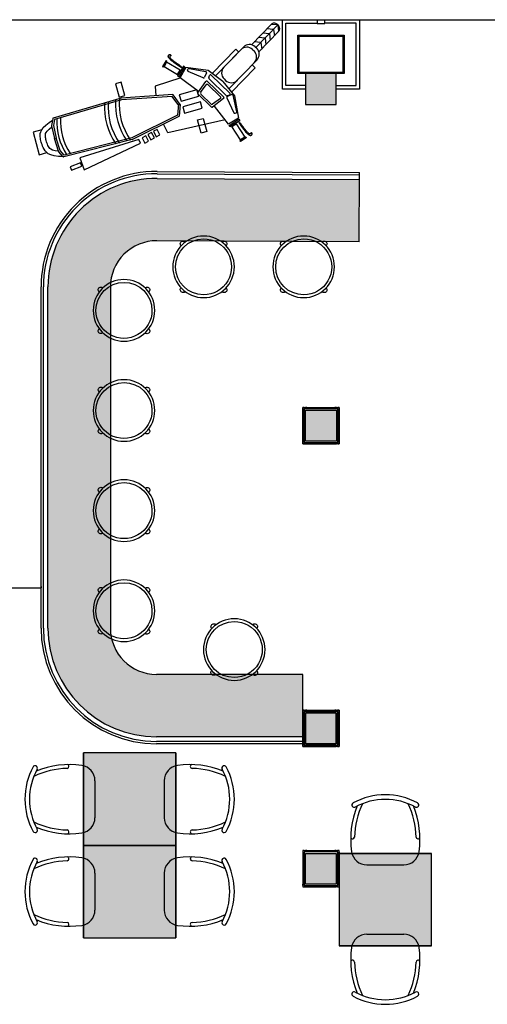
# Model space of a CAD drawing. Header units: millimetres. Extents: x -150 to 42176, y -50 to 21011.
# Tile 4 of 23: x 4034 to 7070, y 7438 to 13830. Entities that reach past the tile are written whole.
import ezdxf

# ---------------------------------------------------------------- set-up
doc = ezdxf.new("R2010")
doc.units = ezdxf.units.MM
doc.header["$LTSCALE"] = 2
doc.header["$MEASUREMENT"] = 0
doc.layers.add('GREY SCALE', color=9, linetype='Continuous', lineweight=0, true_color=0x808080)

# ---------------------------------------------------------------- blocks, each defined once
blk = doc.blocks.new('PLAN LAYOUT')
at = {"layer": 'GREY SCALE', "lineweight": -3}
h = blk.add_hatch(color=256, dxfattribs=at)
h.dxf.hatch_style = 1
h.paths.add_polyline_path([(6090, 13280), (6090, 13480), (5890, 13480), (5890, 13280)])
h = blk.add_hatch(color=256, dxfattribs=at)
h.dxf.hatch_style = 1
h.paths.add_polyline_path([(4218, 12094.9), (4218, 9880, 0.414214), (4923, 9175), (5872, 9175), (5872, 9580), (4923, 9580, -0.414214), (4623, 9880), (4623, 12094.9, -0.415748), (4924.6, 12394.9), (6239.1, 12388), (6241.2, 12793), (4926.7, 12799.9, 0.415748)])
h = blk.add_hatch(color=256, dxfattribs=at)
h.dxf.hatch_style = 1
h.paths.add_polyline_path([(6090.1, 11294.2), (5890.1, 11294.2), (5890.1, 11094.2), (6090.1, 11094.2)])
h = blk.add_hatch(color=256, dxfattribs=at)
h.dxf.hatch_style = 1
h.paths.add_polyline_path([(6090, 9330), (5890, 9330), (5890, 9130), (6090, 9130)])
h = blk.add_hatch(color=256, dxfattribs=at)
h.dxf.hatch_style = 1
h.paths.add_polyline_path([(4448, 9070), (4448, 8470), (5048, 8470), (5048, 9070)])
h = blk.add_hatch(color=256, dxfattribs=at)
h.dxf.hatch_style = 1
h.paths.add_polyline_path([(4448, 8470), (4448, 7870), (5048, 7870), (5048, 8470)])
h = blk.add_hatch(color=256, dxfattribs=at)
h.dxf.hatch_style = 1
h.paths.add_polyline_path([(6090, 8418.4), (5890, 8418.4), (5890, 8218.4), (6090, 8218.4)])
h = blk.add_hatch(color=256, dxfattribs=at)
h.dxf.hatch_style = 1
h.paths.add_polyline_path([(6108, 7818.4), (6708, 7818.4), (6708, 8418.4), (6108, 8418.4)])
for p, q in [((350, 13830), (17200, 13830)), ((5740, 13380), (5740, 13830)), ((5740, 13830), (5965, 13830)), ((5762, 13402), (5762, 13808)), ((5762, 13808), (5963, 13808)), ((5965, 13830), (5965, 13805)), ((6015, 13805), (6015, 13830)), ((6015, 13830), (6240, 13830)), ((6218, 13808), (6017, 13808)), ((6218, 13402), (6218, 13808)), ((6240, 13830), (6240, 13380)), ((5538.8, 13667.4), (5666.9, 13799.7)), ((5568.1, 13649.2), (5709.9, 13795.6)), ((5715.4, 13752.8), (5587.3, 13620.5)), ((5655.1, 13739), (5612.1, 13743.1)), ((5682.5, 13767.3), (5639.5, 13771.4)), ((5709.9, 13795.6), (5666.9, 13799.7)), ((5682.5, 13767.3), (5688, 13724.5)), ((5705, 13800.3), (5714.7, 13790.9)), ((5709.9, 13795.6), (5715.4, 13752.8)), ((5965, 13805), (6015, 13805)), ((5600.3, 13682.5), (5557.3, 13686.5)), ((5627.7, 13710.8), (5584.7, 13714.8)), ((5600.3, 13682.5), (5605.8, 13639.6)), ((5627.7, 13710.8), (5633.2, 13667.9)), ((5655.1, 13739), (5660.6, 13696.2)), ((5840, 13730), (6140, 13730)), ((5840, 13480), (5840, 13730)), ((5848, 13722), (6132, 13722)), ((5848, 13488), (5848, 13722)), ((6132, 13722), (6132, 13488)), ((6140, 13730), (6140, 13480)), ((5283.4, 13481.1), (5436.5, 13639.4)), ((5305.1, 13464.8), (5486.9, 13652.6)), ((5360.1, 13521.7), (5470, 13635.1)), ((5455.9, 13620.6), (5436.5, 13639.4)), ((5546.4, 13636.4), (5556.1, 13627)), ((5563.3, 13653.8), (5573, 13644.5)), ((4984.4, 13564.5), (4961.3, 13525.5)), ((4966.8, 13522.2), (4990, 13561.2)), ((4988.2, 13554), (4971.6, 13526.2)), ((4990, 13561.2), (4984.4, 13564.5)), ((5076.4, 13501.6), (4988.2, 13554)), ((4998.9, 13592.2), (4999, 13593.8)), ((4999, 13590.5), (4998.9, 13592.2)), ((4999, 13593.8), (4999.4, 13595.4)), ((4999.3, 13588.8), (4999, 13590.5)), ((5000, 13587), (4999.3, 13588.8)), ((4999.4, 13595.4), (4999.9, 13596.9)), ((4999.9, 13596.9), (5000.6, 13598.4)), ((5001, 13585.1), (5000, 13587)), ((5000.6, 13598.4), (5001.4, 13599.7)), ((5002.3, 13583), (5001, 13585.1)), ((5001.4, 13599.7), (5002.3, 13600.9)), ((5002.3, 13600.9), (5003.4, 13601.9)), ((5004, 13580.7), (5002.3, 13583)), ((5003.4, 13601.9), (5004.4, 13602.7)), ((5006.1, 13578.1), (5004, 13580.7)), ((5004.4, 13602.7), (5005.5, 13603.3)), ((5005.5, 13603.3), (5006.6, 13603.7)), ((5008.6, 13575.2), (5006.1, 13578.1)), ((5006.6, 13603.7), (5007.7, 13603.9)), ((5007.7, 13603.9), (5008.8, 13603.9)), ((5008.3, 13590.2), (5008.2, 13589.5)), ((5008.2, 13589.5), (5008.2, 13588.7)), ((5008.2, 13588.7), (5008.4, 13587.8)), ((5008.5, 13590.8), (5008.3, 13590.2)), ((5008.4, 13587.8), (5008.8, 13586.8)), ((5008.9, 13591.3), (5008.5, 13590.8)), ((5011.6, 13572), (5008.6, 13575.2)), ((5008.8, 13603.9), (5009.8, 13603.8)), ((5008.8, 13586.8), (5009.4, 13585.5)), ((5009.3, 13591.8), (5008.9, 13591.3)), ((5009.9, 13592.2), (5009.3, 13591.8)), ((5009.4, 13585.5), (5010.1, 13584.2)), ((5009.8, 13603.8), (5010.8, 13603.5)), ((5010.5, 13592.6), (5009.9, 13592.2)), ((5010.1, 13584.2), (5011.2, 13582.6)), ((5011.2, 13593), (5010.5, 13592.6)), ((5010.8, 13603.5), (5011.7, 13603)), ((5011.9, 13593.4), (5011.2, 13593)), ((5011.2, 13582.6), (5012.5, 13580.9)), ((5015.6, 13568.1), (5011.6, 13572)), ((5011.7, 13603), (5012.5, 13602.5)), ((5012.5, 13593.8), (5011.9, 13593.4)), ((5012.5, 13602.5), (5013.2, 13601.8)), ((5013.2, 13594.3), (5012.5, 13593.8)), ((5012.5, 13580.9), (5014.1, 13579)), ((5013.2, 13601.8), (5013.8, 13601)), ((5013.8, 13594.8), (5013.2, 13594.3)), ((5013.8, 13601), (5014.3, 13600.2)), ((5014.2, 13595.3), (5013.8, 13594.8)), ((5014.1, 13579), (5016, 13576.9)), ((5014.6, 13596), (5014.2, 13595.3)), ((5014.3, 13600.2), (5014.6, 13599.3)), ((5014.6, 13599.3), (5014.8, 13598.4)), ((5014.8, 13596.7), (5014.6, 13596)), ((5014.8, 13598.4), (5014.9, 13597.6)), ((5014.9, 13597.6), (5014.8, 13596.7)), ((5020.9, 13563.4), (5015.6, 13568.1)), ((5016, 13576.9), (5018.3, 13574.6)), ((5018.3, 13574.6), (5021, 13572.1)), ((5028.1, 13557.6), (5020.9, 13563.4)), ((5021, 13572.1), (5024, 13569.4)), ((5024, 13569.4), (5027.5, 13566.5)), ((5027.5, 13566.5), (5031.4, 13563.5)), ((5037.5, 13550.4), (5028.1, 13557.6)), ((5031.4, 13563.5), (5035.6, 13560.3)), ((5035.6, 13560.3), (5040.1, 13556.9)), ((5049.7, 13541.6), (5037.5, 13550.4)), ((5040.1, 13556.9), (5045, 13553.4)), ((5045, 13553.4), (5050.1, 13549.8)), ((5574.2, 13568.1), (5392.4, 13380.3)), ((4961.3, 13525.5), (4966.8, 13522.2)), ((4971.6, 13526.2), (5059.8, 13473.8)), ((5065.2, 13530.9), (5049.7, 13541.6)), ((5050.1, 13549.8), (5055.6, 13546.2)), ((5055.6, 13546.2), (5061.3, 13542.4)), ((5097, 13529.2), (5059.5, 13463.5)), ((5059.8, 13473.8), (5076.4, 13501.6)), ((5061.3, 13542.4), (5066.9, 13538.6)), ((5084.3, 13518.1), (5065.2, 13530.9)), ((5066.9, 13538.6), (5072.2, 13534.8)), ((5068.8, 13458.2), (5106.3, 13523.8)), ((5072.2, 13534.8), (5077, 13531.1)), ((5112.9, 13520.5), (5075.8, 13455)), ((5077, 13531.1), (5080.8, 13527.5)), ((5080.8, 13527.5), (5083.5, 13524.1)), ((5083.5, 13524.1), (5084.8, 13521)), ((5084.8, 13521), (5084.3, 13518.1)), ((5106.3, 13523.8), (5097, 13529.2)), ((5258.3, 13499.9), (5112.9, 13520.5)), ((5124.5, 13501.6), (5126.6, 13509.1)), ((5226.3, 13452.5), (5128.4, 13493.5)), ((5134.3, 13513.9), (5242.5, 13493.7)), ((5354, 13428), (5258.3, 13499.9)), ((5360.1, 13521.7), (5360.1, 13521.7)), ((5562.6, 13517.3), (5409.5, 13359.1)), ((5562.6, 13517.3), (5543.2, 13536.1)), ((6132, 13488), (5848, 13488)), ((4693.4, 13423.6), (4655.6, 13413.3)), ((4716.8, 13337.6), (4693.4, 13423.6)), ((5080.2, 13451.7), (4914.3, 13398.4)), ((5059.5, 13463.5), (5068.8, 13458.2)), ((5075.8, 13455), (5196.2, 13367.1)), ((5191.6, 13354.6), (5243.4, 13428.4)), ((5247.5, 13484.4), (5235.1, 13456)), ((5253.6, 13429.4), (5358.7, 13327.7)), ((5262.4, 13452.4), (5266.9, 13466.8)), ((5374.8, 13338.4), (5264.1, 13445.5)), ((5278, 13469.6), (5399.4, 13352.2)), ((5354, 13428), (5429.1, 13334.7)), ((5361.4, 13445.3), (5371.1, 13435.9)), ((6140, 13480), (5840, 13480)), ((6090, 13480), (5890, 13480)), ((5890, 13480), (5890, 13280)), ((6090, 13480), (5890, 13480)), ((5890, 13480), (5890, 13280)), ((6090, 13280), (6090, 13480)), ((6090, 13280), (6090, 13480)), ((4655.6, 13413.3), (4679, 13327.3)), ((4914.3, 13398.4), (4918.8, 13335.9)), ((5185.3, 13374.3), (5070.7, 13343.1)), ((5196.7, 13332.6), (5185.3, 13374.3)), ((5209.2, 13356.3), (5245.4, 13407.7)), ((5255.6, 13408.7), (5337.9, 13329)), ((5890, 13380), (5740, 13380)), ((5890, 13402), (5762, 13402)), ((6090, 13402), (6218, 13402)), ((6240, 13380), (6090, 13380)), ((4692.4, 13319.6), (4252.6, 13191.1)), ((4695, 13308.7), (4259.7, 13181.5)), ((4679, 13327.3), (4716.8, 13337.6)), ((5027.7, 13343.7), (4693.5, 13319.8)), ((5024.4, 13332.2), (4695, 13308.7)), ((5066.8, 13273.5), (5024.4, 13332.2)), ((5075.9, 13280.1), (5030.5, 13343)), ((5070.7, 13343.1), (5082, 13301.4)), ((5082, 13301.4), (5196.7, 13332.6)), ((5207.9, 13296.5), (5093.3, 13265.3)), ((5277.2, 13263.7), (5192.4, 13345.9)), ((5219.3, 13254.8), (5207.9, 13296.5)), ((5278.3, 13281.5), (5210.1, 13347.5)), ((5358, 13317.4), (5286, 13263.2)), ((5337.3, 13318.7), (5287.1, 13280.9)), ((5380.1, 13322.6), (5424.4, 13226.1)), ((5396.4, 13340.8), (5381.2, 13336.8)), ((5411.4, 13344.8), (5383.4, 13331.5)), ((5444.5, 13232.7), (5420.9, 13340.1)), ((5429.1, 13334.7), (5454.3, 13190)), ((5064.7, 13281.2), (5058, 13209.2)), ((5075.9, 13280.1), (5068.7, 13202.9)), ((5093.3, 13265.3), (5104.6, 13223.6)), ((5104.6, 13223.6), (5219.3, 13254.8)), ((5390.1, 13150.8), (5298.3, 13268.2)), ((5890, 13280), (6090, 13280)), ((5890, 13280), (6090, 13280)), ((4225.6, 13162.9), (4247.6, 13177.6)), ((4249.3, 13187.4), (4241.6, 13142.9)), ((4259.7, 13181.5), (4252.9, 13142.3)), ((5058, 13209.2), (4762.1, 13062.4)), ((5066.6, 13200.9), (4766.4, 13052)), ((5367.5, 13179.6), (4996.6, 13096.2)), ((5188.1, 13179.2), (5225.9, 13189.5)), ((5211.5, 13093.2), (5188.1, 13179.2)), ((5225.9, 13189.5), (5249.3, 13103.5)), ((5454.3, 13190), (5390.1, 13150.8)), ((5393.5, 13143.9), (5457.9, 13183.5)), ((5463.5, 13174.3), (5399.1, 13134.7)), ((5432.6, 13222.4), (5440, 13224.8)), ((5457.9, 13183.5), (5463.5, 13174.3)), ((4176.9, 13115), (4120.7, 13099.7)), ((4170.7, 13102.5), (4177.1, 13115.3)), ((4177.1, 13115.3), (4187.7, 13129.5)), ((4187.7, 13129.5), (4203.5, 13145.3)), ((4203.5, 13145.3), (4225.6, 13162.9)), ((4206, 13097.6), (4213.2, 13107.3)), ((4213.2, 13107.3), (4226, 13120.1)), ((4226, 13120.1), (4243.3, 13133.8)), ((4241.6, 13141), (4260.9, 13058.1)), ((4252.9, 13142.3), (4271.9, 13060.7)), ((4926.6, 13117.8), (4902.7, 13105.3)), ((4902.7, 13105.3), (4920.9, 13070.6)), ((4944.8, 13083.1), (4926.6, 13117.8)), ((4996.6, 13096.2), (4968.8, 13152.3)), ((5249.3, 13103.5), (5211.5, 13093.2)), ((5399.1, 13134.7), (5393.5, 13143.9)), ((5412.5, 13136.1), (5439.8, 13153.5)), ((5467.8, 13049.6), (5412.5, 13136.1)), ((5439.8, 13153.5), (5495.1, 13067.1)), ((5458.9, 13162.6), (5456, 13162)), ((5456, 13162), (5469.5, 13143.3)), ((5462.1, 13161.4), (5458.9, 13162.6)), ((5465.6, 13158.9), (5462.1, 13161.4)), ((5469.3, 13155.1), (5465.6, 13158.9)), ((5473.1, 13150.5), (5469.3, 13155.1)), ((5469.5, 13143.3), (5480.7, 13128.2)), ((5477.1, 13145.3), (5473.1, 13150.5)), ((5481.1, 13139.8), (5477.1, 13145.3)), ((5480.7, 13128.2), (5489.9, 13116.3)), ((5485, 13134.2), (5481.1, 13139.8)), ((5488.9, 13128.9), (5485, 13134.2)), ((5492.6, 13123.9), (5488.9, 13128.9)), ((5489.9, 13116.3), (5497.3, 13107.1)), ((5496.3, 13119.1), (5492.6, 13123.9)), ((5499.8, 13114.7), (5496.3, 13119.1)), ((5497.3, 13107.1), (5503.4, 13100.1)), ((5503.1, 13110.6), (5499.8, 13114.7)), ((5506.3, 13106.8), (5503.1, 13110.6)), ((5509.3, 13103.5), (5506.3, 13106.8)), ((5512.1, 13100.5), (5509.3, 13103.5)), ((4120.7, 13099.7), (4160.4, 12953.8)), ((4166.9, 13080.3), (4167.7, 13090.9)), ((4167.4, 13070.5), (4166.9, 13080.3)), ((4168.3, 13061.4), (4167.4, 13070.5)), ((4167.7, 13090.9), (4170.7, 13102.5)), ((4169.7, 13052.7), (4168.3, 13061.4)), ((4171.4, 13044.2), (4169.7, 13052.7)), ((4173.5, 13035.9), (4171.4, 13044.2)), ((4200.7, 13079.9), (4201.1, 13085.3)), ((4201, 13073.2), (4200.7, 13079.9)), ((4201.8, 13065.7), (4201, 13073.2)), ((4201.1, 13085.3), (4202.5, 13090.6)), ((4202.9, 13058.6), (4201.8, 13065.7)), ((4202.5, 13090.6), (4206, 13097.6)), ((4204.3, 13051.8), (4202.9, 13058.6)), ((4206, 13045.1), (4204.3, 13051.8)), ((4208.2, 13038.2), (4206, 13045.1)), ((4286.3, 12976.9), (4260.9, 13058.1)), ((4296.7, 12981.5), (4271.7, 13061.5)), ((4765.5, 13051.6), (4321.2, 12939.3)), ((4762.1, 13062.4), (4322.4, 12951.2)), ((4807, 13052.3), (4425.3, 12933.8)), ((4819, 13028), (4807, 13052.3)), ((4852.5, 13076.6), (4828.6, 13064.1)), ((4828.6, 13064.1), (4846.8, 13029.4)), ((4846.8, 13029.4), (4870.7, 13041.9)), ((4870.7, 13041.9), (4852.5, 13076.6)), ((4890.4, 13096.7), (4866.5, 13084.2)), ((4866.5, 13084.2), (4884.7, 13049.5)), ((4884.7, 13049.5), (4908.6, 13062.1)), ((4908.6, 13062.1), (4890.4, 13096.7)), ((4920.9, 13070.6), (4944.8, 13083.1)), ((5463.9, 13044.7), (5502.1, 13069.2)), ((5467.4, 13039.3), (5463.9, 13044.7)), ((5505.6, 13063.7), (5467.4, 13039.3)), ((5495.1, 13067.1), (5467.8, 13049.6)), ((5502.1, 13069.2), (5505.6, 13063.7)), ((5503.4, 13100.1), (5508.3, 13094.9)), ((5508.3, 13094.9), (5512.2, 13091.1)), ((5514.6, 13097.9), (5512.1, 13100.5)), ((5512.2, 13091.1), (5515.6, 13088.2)), ((5517, 13095.7), (5514.6, 13097.9)), ((5515.6, 13088.2), (5518.5, 13085.8)), ((5519.2, 13093.8), (5517, 13095.7)), ((5518.5, 13085.8), (5521.2, 13083.8)), ((5521.1, 13092.3), (5519.2, 13093.8)), ((5522.9, 13091), (5521.1, 13092.3)), ((5521.2, 13083.8), (5523.6, 13082.2)), ((5524.5, 13090), (5522.9, 13091)), ((5523.6, 13082.2), (5525.7, 13080.9)), ((5525.9, 13089.3), (5524.5, 13090)), ((5525.7, 13080.9), (5527.7, 13080)), ((5527.1, 13088.8), (5525.9, 13089.3)), ((5528.2, 13088.4), (5527.1, 13088.8)), ((5527.7, 13080), (5529.5, 13079.4)), ((5529.1, 13088.3), (5528.2, 13088.4)), ((5529.9, 13088.3), (5529.1, 13088.3)), ((5529.5, 13079.4), (5531.2, 13079.1)), ((5530.6, 13088.4), (5529.9, 13088.3)), ((5531.2, 13088.6), (5530.6, 13088.4)), ((5531.7, 13089), (5531.2, 13088.6)), ((5531.2, 13079.1), (5532.8, 13079.1)), ((5532.1, 13089.5), (5531.7, 13089)), ((5532.5, 13090.1), (5532.1, 13089.5)), ((5532.9, 13090.7), (5532.5, 13090.1)), ((5532.8, 13079.1), (5534.5, 13079.2)), ((5533.3, 13091.4), (5532.9, 13090.7)), ((5533.7, 13092.1), (5533.3, 13091.4)), ((5534, 13092.8), (5533.7, 13092.1)), ((5534.5, 13093.4), (5534, 13092.8)), ((5535, 13094), (5534.5, 13093.4)), ((5534.5, 13079.2), (5536.1, 13079.6)), ((5535.5, 13094.5), (5535, 13094)), ((5536.2, 13094.9), (5535.5, 13094.5)), ((5536.1, 13079.6), (5537.6, 13080.2)), ((5536.9, 13095.1), (5536.2, 13094.9)), ((5537.7, 13095.2), (5536.9, 13095.1)), ((5537.6, 13080.2), (5539, 13081)), ((5538.6, 13095.2), (5537.7, 13095.2)), ((5539.5, 13095), (5538.6, 13095.2)), ((5539, 13081), (5540.3, 13081.8)), ((5540.3, 13094.7), (5539.5, 13095)), ((5541.2, 13094.2), (5540.3, 13094.7)), ((5540.3, 13081.8), (5541.5, 13082.8)), ((5542, 13093.7), (5541.2, 13094.2)), ((5541.5, 13082.8), (5542.4, 13083.8)), ((5542.7, 13093), (5542, 13093.7)), ((5542.4, 13083.8), (5543.2, 13084.9)), ((5543.3, 13092.2), (5542.7, 13093)), ((5543.2, 13084.9), (5543.8, 13086)), ((5543.8, 13091.3), (5543.3, 13092.2)), ((5544.1, 13090.4), (5543.8, 13091.3)), ((5543.8, 13086), (5544.2, 13087.2)), ((5544.3, 13089.3), (5544.1, 13090.4)), ((5544.2, 13087.2), (5544.3, 13088.3)), ((5544.3, 13088.3), (5544.3, 13089.3)), ((4176.1, 13027.5), (4173.5, 13035.9)), ((4179.3, 13018.8), (4176.1, 13027.5)), ((4182.9, 13009.8), (4179.3, 13018.8)), ((4187.1, 13000.1), (4182.9, 13009.8)), ((4192.1, 12989.8), (4187.1, 13000.1)), ((4198.6, 12979.3), (4192.1, 12989.8)), ((4207.5, 12969.2), (4198.6, 12979.3)), ((4210.8, 13030.9), (4208.2, 13038.2)), ((4214, 13022.8), (4210.8, 13030.9)), ((4217.8, 13014.2), (4214, 13022.8)), ((4221.7, 13006.1), (4217.8, 13014.2)), ((4225.8, 12999.5), (4221.7, 13006.1)), ((4230.6, 12994), (4225.8, 12999.5)), ((4237.4, 12988.9), (4230.6, 12994)), ((4248, 12983.8), (4237.4, 12988.9)), ((4264.3, 12979.4), (4248, 12983.8)), ((4286.4, 12976.8), (4264.3, 12979.4)), ((4316.5, 12940.8), (4287.2, 12975.3)), ((4322.4, 12951.2), (4296.7, 12981.5)), ((4453.7, 12856.4), (4819, 13028)), ((4160.4, 12953.8), (4210, 12967.3)), ((4219.8, 12959.9), (4207.5, 12969.2)), ((4236.2, 12952.1), (4219.8, 12959.9)), ((4257.9, 12946.2), (4236.2, 12952.1)), ((4285.5, 12942.9), (4257.9, 12946.2)), ((4314.8, 12942.8), (4285.5, 12942.9)), ((4425.3, 12933.8), (4453.7, 12856.4)), ((4428.8, 12901.7), (4361, 12874.5)), ((4361, 12874.5), (4369.7, 12852.6)), ((4369.7, 12852.6), (4437.6, 12879.8)), ((4437.6, 12879.8), (4428.8, 12901.7)), ((4926.7, 12799.9), (6241.3, 12793)), ((4926.9, 12829.9), (6241.4, 12823)), ((4927, 12844.9), (6241.5, 12838)), ((6239.1, 12388), (6241.5, 12838)), ((6239.1, 12388), (4924.6, 12394.9)), ((4173, 9880), (4173, 12094.9)), ((4188, 9880), (4188, 12094.9)), ((4218, 9880), (4218, 12094.9)), ((4623, 12094.9), (4623, 9880)), ((5872, 11312.2), (6108, 11312.2)), ((5872, 11076.2), (5872, 11312.2)), ((5881.1, 11312.2), (5872.1, 11312.2)), ((5872.1, 11312.2), (5872.1, 11303.2)), ((5872.1, 11303.2), (5881.1, 11294.2)), ((5872.1, 11303.2), (5872.1, 11294.2)), ((5881.1, 11294.2), (5872.1, 11294.2)), ((5872.1, 11294.2), (5872.1, 11285.2)), ((5872.1, 11285.2), (5881.1, 11285.2)), ((5872.1, 11285.2), (5872.1, 11103.2)), ((5875.1, 11285.2), (5875.1, 11103.2)), ((5878.1, 11285.2), (5878.1, 11103.2)), ((5890.1, 11303.2), (5881.1, 11312.2)), ((5881.1, 11312.2), (5890.1, 11312.2)), ((6099.1, 11303.2), (5881.1, 11303.2)), ((5881.1, 11303.2), (5881.1, 11085.2)), ((5899.1, 11312.2), (5890.1, 11312.2)), ((5890.1, 11312.2), (5890.1, 11303.2)), ((5890.1, 11294.2), (6090.1, 11294.2)), ((5890.1, 11094.2), (5890.1, 11294.2)), ((5899.1, 11303.2), (5899.1, 11312.2)), ((5899.1, 11312.2), (6081.1, 11312.2)), ((5899.1, 11309.2), (6081.1, 11309.2)), ((5899.1, 11306.2), (6081.1, 11306.2)), ((6090.1, 11312.2), (6081.1, 11312.2)), ((6081.1, 11312.2), (6081.1, 11303.2)), ((6090.1, 11303.2), (6090.1, 11312.2)), ((6099.1, 11312.2), (6090.1, 11303.2)), ((6090.1, 11312.2), (6099.1, 11312.2)), ((6090.1, 11294.2), (6090.1, 11094.2)), ((6108.1, 11312.2), (6099.1, 11312.2)), ((6099.1, 11085.2), (6099.1, 11303.2)), ((6099.1, 11294.2), (6108.1, 11303.2)), ((6108.1, 11294.2), (6099.1, 11294.2)), ((6099.1, 11285.2), (6108.1, 11285.2)), ((6102.1, 11285.2), (6102.1, 11103.2)), ((6105.1, 11285.2), (6105.1, 11103.2)), ((6108, 11312.2), (6108, 11076.2)), ((6108.1, 11303.2), (6108.1, 11312.2)), ((6108.1, 11303.2), (6108.1, 11294.2)), ((6108.1, 11285.2), (6108.1, 11294.2)), ((6108.1, 11285.2), (6108.1, 11103.2)), ((6108, 11076.2), (5872, 11076.2)), ((5881.1, 11103.2), (5872.1, 11103.2)), ((5872.1, 11103.2), (5872.1, 11094.2)), ((5872.1, 11094.2), (5881.1, 11094.2)), ((5881.1, 11094.2), (5872.1, 11085.2)), ((5872.1, 11085.2), (5872.1, 11094.2)), ((5872.1, 11085.2), (5872.1, 11076.2)), ((5872.1, 11076.2), (5881.1, 11076.2)), ((5881.1, 11085.2), (6099.1, 11085.2)), ((5881.1, 11076.2), (5890.1, 11085.2)), ((5881.1, 11076.2), (5890.1, 11076.2)), ((6090.1, 11094.2), (5890.1, 11094.2)), ((5890.1, 11085.2), (5890.1, 11076.2)), ((5890.1, 11076.2), (5899.1, 11076.2)), ((5899.1, 11076.2), (5899.1, 11085.2)), ((5899.1, 11082.2), (6081.1, 11082.2)), ((5899.1, 11079.2), (6081.1, 11079.2)), ((5899.1, 11076.2), (6081.1, 11076.2)), ((6081.1, 11085.2), (6081.1, 11076.2)), ((6081.1, 11076.2), (6090.1, 11076.2)), ((6090.1, 11076.2), (6090.1, 11085.2)), ((6090.1, 11085.2), (6099.1, 11076.2)), ((6099.1, 11076.2), (6090.1, 11076.2)), ((6108.1, 11103.2), (6099.1, 11103.2)), ((6108.1, 11085.2), (6099.1, 11094.2)), ((6099.1, 11094.2), (6108.1, 11094.2)), ((6099.1, 11076.2), (6108.1, 11076.2)), ((6108.1, 11094.2), (6108.1, 11103.2)), ((6108.1, 11094.2), (6108.1, 11085.2)), ((6108.1, 11076.2), (6108.1, 11085.2)), ((2972.1, 10142.5), (4173.9, 10142.5)), ((4172.5, 10142), (4173.5, 10143)), ((4173, 10151.6), (4173, 10141.7)), ((5872, 9580), (4923, 9580)), ((5872, 9130), (5872, 9580)), ((5881, 9348), (5872, 9348)), ((5872, 9348), (5872, 9339)), ((5872, 9348), (6108, 9348)), ((5872, 9112), (5872, 9348)), ((5872, 9339), (5881, 9330)), ((5872, 9339), (5872, 9330)), ((5890, 9339), (5881, 9348)), ((5881, 9348), (5890, 9348)), ((6099, 9339), (5881, 9339)), ((5881, 9339), (5881, 9121)), ((5899, 9348), (5890, 9348)), ((5890, 9348), (5890, 9339)), ((5899, 9339), (5899, 9348)), ((5899, 9348), (6081, 9348)), ((5899, 9345), (6081, 9345)), ((5899, 9342), (6081, 9342)), ((6090, 9348), (6081, 9348)), ((6081, 9348), (6081, 9339)), ((6090, 9339), (6090, 9348)), ((6099, 9348), (6090, 9339)), ((6090, 9348), (6099, 9348)), ((6108, 9348), (6099, 9348)), ((6099, 9121), (6099, 9339)), ((6099, 9330), (6108, 9339)), ((6108, 9339), (6108, 9348)), ((6108, 9348), (6108, 9112)), ((6108, 9339), (6108, 9330)), ((5881, 9330), (5872, 9330)), ((5872, 9330), (5872, 9321)), ((5872, 9321), (5881, 9321)), ((5872, 9321), (5872, 9139)), ((5875, 9321), (5875, 9139)), ((5878, 9321), (5878, 9139)), ((5890, 9330), (6090, 9330)), ((5890, 9130), (5890, 9330)), ((6090, 9330), (5890, 9330)), ((5890, 9330), (5890, 9130)), ((6090, 9330), (6090, 9130)), ((6090, 9130), (6090, 9330)), ((6108, 9330), (6099, 9330)), ((6099, 9321), (6108, 9321)), ((6102, 9321), (6102, 9139)), ((6105, 9321), (6105, 9139)), ((6108, 9321), (6108, 9330)), ((6108, 9321), (6108, 9139)), ((5872, 9175), (4923, 9175)), ((5872, 9145), (4923, 9145)), ((5872, 9130), (4923, 9130)), ((5881, 9139), (5872, 9139)), ((5872, 9139), (5872, 9130)), ((5872, 9130), (5881, 9130)), ((5881, 9130), (5872, 9121)), ((5872, 9121), (5872, 9130)), ((5872, 9121), (5872, 9112)), ((5872, 9112), (5881, 9112)), ((6108, 9112), (5872, 9112)), ((5881, 9121), (6099, 9121)), ((5881, 9112), (5890, 9121)), ((5881, 9112), (5890, 9112)), ((6090, 9130), (5890, 9130)), ((5890, 9130), (6090, 9130)), ((5890, 9121), (5890, 9112)), ((5890, 9112), (5899, 9112)), ((5899, 9112), (5899, 9121)), ((5899, 9118), (6081, 9118)), ((5899, 9115), (6081, 9115)), ((5899, 9112), (6081, 9112)), ((6081, 9121), (6081, 9112)), ((6081, 9112), (6090, 9112)), ((6090, 9112), (6090, 9121)), ((6090, 9121), (6099, 9112)), ((6099, 9112), (6090, 9112)), ((6108, 9139), (6099, 9139)), ((6108, 9121), (6099, 9130)), ((6099, 9130), (6108, 9130)), ((6099, 9112), (6108, 9112)), ((6108, 9130), (6108, 9139)), ((6108, 9130), (6108, 9121)), ((6108, 9112), (6108, 9121)), ((4448, 8470), (4448, 9070)), ((5048, 9070), (4448, 9070)), ((4448, 9070), (4448, 8470)), ((5048, 9070), (4448, 9070)), ((5048, 9070), (5048, 8470)), ((5048, 8470), (5048, 9070)), ((4523, 8890.1), (4523, 8649.9)), ((4973, 8890.1), (4973, 8649.9)), ((4448, 8470), (5048, 8470)), ((4448, 8470), (5048, 8470)), ((4448, 7870), (4448, 8470)), ((5048, 8470), (4448, 8470)), ((4448, 8470), (4448, 7870)), ((5048, 8470), (4448, 8470)), ((5048, 8470), (5048, 7870)), ((5048, 7870), (5048, 8470)), ((5881, 8436.4), (5872, 8436.4)), ((5872, 8436.4), (5872, 8427.4)), ((5872, 8427.4), (5881, 8418.4)), ((5872, 8427.4), (5872, 8418.4)), ((5881, 8418.4), (5872, 8418.4)), ((5872, 8418.4), (5872, 8409.4)), ((5872, 8409.4), (5881, 8409.4)), ((5872, 8409.4), (5872, 8227.4)), ((5875, 8409.4), (5875, 8227.4)), ((5878, 8409.4), (5878, 8227.4)), ((5890, 8427.4), (5881, 8436.4)), ((5881, 8436.4), (5890, 8436.4)), ((6099, 8427.4), (5881, 8427.4)), ((5881, 8427.4), (5881, 8209.4)), ((5899, 8436.4), (5890, 8436.4)), ((5890, 8436.4), (5890, 8427.4)), ((5890, 8418.4), (6090, 8418.4)), ((5890, 8218.4), (5890, 8418.4)), ((5899, 8427.4), (5899, 8436.4)), ((5899, 8436.4), (6081, 8436.4)), ((5899, 8433.4), (6081, 8433.4)), ((5899, 8430.4), (6081, 8430.4)), ((6090, 8436.4), (6081, 8436.4)), ((6081, 8436.4), (6081, 8427.4)), ((6090, 8427.4), (6090, 8436.4)), ((6099, 8436.4), (6090, 8427.4)), ((6090, 8436.4), (6099, 8436.4)), ((6090, 8418.4), (6090, 8218.4)), ((6108, 8436.4), (6099, 8436.4)), ((6099, 8209.4), (6099, 8427.4)), ((6099, 8418.4), (6108, 8427.4)), ((6108, 8418.4), (6099, 8418.4)), ((6099, 8409.4), (6108, 8409.4)), ((6102, 8409.4), (6102, 8227.4)), ((6105, 8409.4), (6105, 8227.4)), ((6108, 8427.4), (6108, 8436.4)), ((6108, 8427.4), (6108, 8418.4)), ((6108, 8418.4), (6708, 8418.4)), ((6108, 8418.4), (6108, 7818.4)), ((6708, 8418.4), (6108, 8418.4)), ((6108, 8418.4), (6108, 7818.4)), ((6108, 8409.4), (6108, 8418.4)), ((6108, 8409.4), (6108, 8227.4)), ((6708, 7818.4), (6708, 8418.4)), ((6708, 7818.4), (6708, 8418.4)), ((6287.9, 8343.4), (6528.1, 8343.4)), ((4523, 8290.1), (4523, 8049.9)), ((4973, 8290.1), (4973, 8049.9)), ((5881, 8227.4), (5872, 8227.4)), ((5872, 8227.4), (5872, 8218.4)), ((5872, 8218.4), (5881, 8218.4)), ((5881, 8218.4), (5872, 8209.4)), ((5872, 8209.4), (5872, 8218.4)), ((5872, 8209.4), (5872, 8200.4)), ((5872, 8200.4), (5881, 8200.4)), ((5881, 8209.4), (6099, 8209.4)), ((5881, 8200.4), (5890, 8209.4)), ((5881, 8200.4), (5890, 8200.4)), ((6090, 8218.4), (5890, 8218.4)), ((5890, 8209.4), (5890, 8200.4)), ((5890, 8200.4), (5899, 8200.4)), ((5899, 8200.4), (5899, 8209.4)), ((5899, 8206.4), (6081, 8206.4)), ((5899, 8203.4), (6081, 8203.4)), ((5899, 8200.4), (6081, 8200.4)), ((6081, 8209.4), (6081, 8200.4)), ((6081, 8200.4), (6090, 8200.4)), ((6090, 8200.4), (6090, 8209.4)), ((6090, 8209.4), (6099, 8200.4)), ((6099, 8200.4), (6090, 8200.4)), ((6108, 8227.4), (6099, 8227.4)), ((6108, 8209.4), (6099, 8218.4)), ((6099, 8218.4), (6108, 8218.4)), ((6099, 8200.4), (6108, 8200.4)), ((6108, 8218.4), (6108, 8227.4)), ((6108, 8218.4), (6108, 8209.4)), ((6108, 8200.4), (6108, 8209.4)), ((4448, 7870), (5048, 7870)), ((4448, 7870), (5048, 7870)), ((6287.9, 7893.4), (6528.1, 7893.4)), ((6708, 7818.4), (6108, 7818.4)), ((6108, 7818.4), (6708, 7818.4))]:
    blk.add_line(p, q, dxfattribs=at)
at = {"layer": 'GREY SCALE', "lineweight": -3, "extrusion": (1.29875e-40, -8.16355e-49, -1)}
for centre in [(-5228, 12225.7), (-5427.2, 9741.3)]:
    blk.add_circle(centre, 200, dxfattribs=at)
at = {"layer": 'GREY SCALE', "lineweight": -3, "extrusion": (-1.29875e-40, 8.16355e-49, -1)}
blk.add_circle((-5878, 12225.7), 200, dxfattribs=at)
at = {"layer": 'GREY SCALE', "lineweight": -3, "extrusion": (-8.16355e-49, -1.29875e-40, -1)}
for centre in [(-4711.4, 11943.1), (-4711.4, 11293.1), (-4711.4, 10643.1), (-4711.4, 9993.1)]:
    blk.add_circle(centre, 200, dxfattribs=at)
at = {"layer": 'GREY SCALE', "lineweight": -3}
for centre, radius, start, end in [((5686.3, 13780.9), 27, 45.93396, 135.93396), ((5696, 13771.5), 27, 315.93396, 45.93396), ((5508.8, 13597.6), 54, 45.93396, 135.93396), ((5525.7, 13615), 54, 45.93396, 135.93396), ((5518.5, 13588.2), 54, 315.93396, 45.93396), ((5535.4, 13605.7), 54, 315.93396, 45.93396), ((5131, 13499.7), 6.75, 164.23471, 247.25187), ((5133.1, 13507.2), 6.75, 79.45197, 164.23471), ((5241.3, 13487.1), 6.75, 336.49, 79.45197), ((5399, 13484.1), 54, 135.93396, 225.93396), ((5228.9, 13458.7), 6.75, 247.25187, 336.49), ((5248.9, 13424.5), 6.75, 45.93396, 144.90658), ((5268.8, 13450.4), 6.75, 162.49901, 225.93396), ((5273.3, 13464.8), 6.75, 45.93396, 162.49901), ((5408.7, 13474.7), 54, 225.93396, 315.93396), ((5250.9, 13403.8), 6.75, 45.93396, 144.90658), ((5004.3, 13260.6), 396, 174.75435, 215.72087), ((5075.9, 13280.1), 419.6, 176.06575, 214.40947), ((5075.9, 13280.1), 396, 174.75435, 215.72087), ((4693.8, 13315.1), 4.72, 94.08517, 106.9675), ((5028, 13339), 4.73, 57.947, 94.08517), ((5197.1, 13350.7), 6.75, 144.90658, 225.93396), ((5214.8, 13352.4), 6.75, 144.90658, 225.93396), ((5333.2, 13324.1), 6.75, 306.96133, 45.93396), ((5354, 13322.8), 6.75, 306.96133, 45.93396), ((5379.4, 13343.3), 6.75, 225.93396, 284.9702), ((5386.3, 13325.4), 6.75, 115.37791, 204.61605), ((5394.7, 13347.3), 6.75, 284.9702, 45.93396), ((5414.3, 13338.7), 6.75, 12.41595, 115.37791), ((5004.3, 13260.6), 419.6, 176.06575, 214.40947), ((5281.9, 13268.6), 6.75, 225.93396, 306.96133), ((5283, 13286.3), 6.75, 225.93396, 306.96133), ((5437.9, 13231.2), 6.75, 287.6332, 12.41595), ((4254, 13186.6), 4.72, 106.9675, 170.15402), ((4693.9, 13176.1), 419.6, 178.67512, 211.8001), ((4693.9, 13176.1), 396, 177.58648, 212.88875), ((5064.5, 13205.1), 4.73, 296.39005, 332.52822), ((5430.5, 13228.9), 6.75, 204.61605, 287.6332), ((4246.2, 13142.1), 4.73, 170.15402, 193.11652), ((4764.3, 13056.2), 4.72, 283.50773, 296.39005), ((4290.8, 12978.3), 4.73, 197.35871, 220.32121), ((4320.1, 12943.9), 4.72, 220.32121, 283.50773), ((4923, 12094.9), 750, 89.69785, 180), ((4923, 12094.9), 735, 89.69785, 180), ((4923, 12094.9), 705, 89.69785, 180), ((4923, 12094.9), 300, 89.69785, 180), ((4923, 9880), 750, 180, 270), ((4923, 9880), 735, 180, 270), ((4923, 9880), 705, 180, 270), ((4923, 9880), 300, 180, 270), ((4508.1, 8770), 440.1, 151.57492, 208.42508), ((4508.1, 8770), 440.1, 151.57492, 208.42508), ((4508.1, 8770), 410.1, 151.57536, 208.42464), ((4134.2, 8972.3), 15, 331.57208, 151.57208), ((4356.2, 8432.8), 537.1, 91.51212, 115.41481), ((4356.2, 8432.8), 562.1, 81.68335, 112.54812), ((4341.4, 8982.4), 12.7, 272.69133, 78.23637), ((4423, 8890.1), 100, 0, 81.68335), ((5073, 8890.1), 100, 98.31665, 180), ((5139.8, 8432.8), 562.1, 67.45188, 98.31665), ((5154.6, 8982.4), 12.7, 101.76363, 267.30867), ((5139.8, 8432.8), 537.1, 64.58519, 88.48788), ((5361.8, 8972.3), 15, 28.42792, 208.42792), ((4987.9, 8770), 410.1, 331.57536, 28.42464), ((4987.9, 8770), 440.1, 331.57492, 28.42508), ((4987.9, 8770), 440.1, 331.57492, 28.42508), ((6408, 8358.3), 440.1, 61.57492, 118.42508), ((6408, 8358.3), 440.1, 61.57492, 118.42508), ((6408, 8358.3), 410.1, 61.57536, 118.42464), ((6745.2, 8510.3), 562.1, 157.45188, 188.31665), ((6205.7, 8732.2), 15, 118.42792, 298.42792), ((6745.2, 8510.3), 537.1, 154.58519, 178.48788), ((6070.9, 8510.3), 537.1, 1.51212, 25.41481), ((6070.9, 8510.3), 562.1, 351.68335, 22.54812), ((6610.3, 8732.2), 15, 241.57208, 61.57208), ((6610.3, 8732.2), 15, 241.57208, 61.57208), ((4423, 8649.9), 100, 278.31665, 0), ((5073, 8649.9), 100, 180, 261.68335), ((4134.2, 8567.7), 15, 208.42792, 28.42792), ((4134.2, 8567.7), 15, 208.42792, 28.42792), ((4356.2, 9107.2), 537.1, 244.58519, 268.48788), ((4356.2, 9107.2), 562.1, 247.45188, 278.31665), ((4341.4, 8557.6), 12.7, 281.76363, 87.30867), ((5139.8, 9107.2), 562.1, 261.68335, 292.54812), ((5154.6, 8557.6), 12.7, 92.69133, 258.23637), ((5139.8, 9107.2), 537.1, 271.51212, 295.41481), ((5361.8, 8567.7), 15, 151.57208, 331.57208), ((5361.8, 8567.7), 15, 151.57208, 331.57208), ((6195.6, 8525), 12.7, 191.76363, 357.30867), ((6620.4, 8525), 12.7, 182.69133, 348.23637), ((4508.1, 8170), 440.1, 151.57492, 208.42508), ((4508.1, 8170), 440.1, 151.57492, 208.42508), ((4134.2, 8372.3), 15, 331.57208, 151.57208), ((4356.2, 7832.8), 562.1, 81.68335, 112.54812), ((4341.4, 8382.4), 12.7, 272.69133, 78.23637), ((4423, 8290.1), 100, 0, 81.68335), ((5073, 8290.1), 100, 98.31665, 180), ((5139.8, 7832.8), 562.1, 67.45188, 98.31665), ((5154.6, 8382.4), 12.7, 101.76363, 267.30867), ((5361.8, 8372.3), 15, 28.42792, 208.42792), ((4987.9, 8170), 440.1, 331.57492, 28.42508), ((4987.9, 8170), 440.1, 331.57492, 28.42508), ((6287.9, 8443.4), 100, 188.31665, 270), ((6528.1, 8443.4), 100, 270, 351.68335), ((4508.1, 8170), 410.1, 151.57536, 208.42464), ((4356.2, 7832.8), 537.1, 91.51212, 115.41481), ((5139.8, 7832.8), 537.1, 64.58519, 88.48788), ((4987.9, 8170), 410.1, 331.57536, 28.42464), ((4356.2, 8507.2), 537.1, 244.58519, 268.48788), ((4423, 8049.9), 100, 278.31665, 0), ((5073, 8049.9), 100, 180, 261.68335), ((5139.8, 8507.2), 537.1, 271.51212, 295.41481), ((4134.2, 7967.7), 15, 208.42792, 28.42792), ((4134.2, 7967.7), 15, 208.42792, 28.42792), ((4356.2, 8507.2), 562.1, 247.45188, 278.31665), ((4341.4, 7957.6), 12.7, 281.76363, 87.30867), ((5139.8, 8507.2), 562.1, 261.68335, 292.54812), ((5154.6, 7957.6), 12.7, 92.69133, 258.23637), ((5361.8, 7967.7), 15, 151.57208, 331.57208), ((5361.8, 7967.7), 15, 151.57208, 331.57208), ((6287.9, 7793.4), 100, 90, 171.68335), ((6528.1, 7793.4), 100, 8.31665, 90), ((6745.2, 7726.6), 562.1, 171.68335, 202.54812), ((6070.9, 7726.6), 562.1, 337.45188, 8.31665), ((6195.6, 7711.8), 12.7, 2.69133, 168.23637), ((6745.2, 7726.6), 537.1, 181.51212, 205.41481), ((6070.9, 7726.6), 537.1, 334.58519, 358.48788), ((6620.4, 7711.8), 12.7, 11.76363, 177.30867), ((6205.7, 7504.7), 15, 61.57208, 241.57208), ((6408, 7878.5), 440.1, 241.57492, 298.42508), ((6408, 7878.5), 440.1, 241.57492, 298.42508), ((6408, 7878.5), 410.1, 241.57536, 298.42464), ((6610.3, 7504.7), 15, 298.42792, 118.42792), ((6610.3, 7504.7), 15, 298.42792, 118.42792)]:
    blk.add_arc(centre, radius, start, end, dxfattribs=at)
at = {"layer": 'GREY SCALE', "lineweight": -3, "extrusion": (1.29875e-40, -8.16355e-49, -1)}
for centre, radius, start, end in [((-5228, 12225.7), 181.8, 270.0611, 90.0611), ((-5228, 12225.7), 181.8, 90.0611, 270.0611), ((-5095.1, 12375.1), 18.2, 315.7302, 140.9407), ((-5361.3, 12374.8), 18.2, 39.18149, 224.39199), ((-5094.8, 12076.6), 18.2, 219.18149, 44.39199), ((-5361, 12076.3), 18.2, 135.7302, 320.9407), ((-5427.2, 9741.3), 181.8, 270.0611, 90.0611), ((-5294.3, 9890.7), 18.2, 315.7302, 140.9407), ((-5427.2, 9741.3), 181.8, 90.0611, 270.0611), ((-5560.5, 9890.4), 18.2, 39.18149, 224.39199), ((-5294, 9592.1), 18.2, 219.18149, 44.39199), ((-5560.2, 9591.8), 18.2, 135.7302, 320.9407)]:
    blk.add_arc(centre, radius, start, end, dxfattribs=at)
at = {"layer": 'GREY SCALE', "lineweight": -3, "extrusion": (-1.29875e-40, 8.16355e-49, -1)}
for centre, radius, start, end in [((-5878, 12225.7), 181.8, 270.0611, 90.0611), ((-5878, 12225.7), 181.8, 90.0611, 270.0611), ((-5745.1, 12375.1), 18.2, 315.7302, 140.9407), ((-6011.3, 12374.8), 18.2, 39.18149, 224.39199), ((-5744.8, 12076.6), 18.2, 219.18149, 44.39199), ((-6011, 12076.3), 18.2, 135.7302, 320.9407)]:
    blk.add_arc(centre, radius, start, end, dxfattribs=at)
at = {"layer": 'GREY SCALE', "lineweight": -3, "extrusion": (-8.16355e-49, -1.29875e-40, -1)}
for centre, radius, start, end in [((-4711.4, 11943.1), 181.8, 0.0611, 180.0611), ((-4562.3, 12076.4), 18.2, 309.18149, 134.39199), ((-4860.8, 12076.1), 18.2, 45.7302, 230.9407), ((-4711.4, 11943.1), 181.8, 180.0611, 0.0611), ((-4562, 11810.2), 18.2, 225.7302, 50.9407), ((-4860.5, 11809.8), 18.2, 129.18149, 314.39199), ((-4711.4, 11293.1), 181.8, 0.0611, 180.0611), ((-4562.3, 11426.4), 18.2, 309.18149, 134.39199), ((-4860.8, 11426.1), 18.2, 45.7302, 230.9407), ((-4711.4, 11293.1), 181.8, 180.0611, 0.0611), ((-4562, 11160.2), 18.2, 225.7302, 50.9407), ((-4860.5, 11159.8), 18.2, 129.18149, 314.39199), ((-4711.4, 10643.1), 181.8, 0.0611, 180.0611), ((-4562.3, 10776.4), 18.2, 309.18149, 134.39199), ((-4860.8, 10776.1), 18.2, 45.7302, 230.9407), ((-4711.4, 10643.1), 181.8, 180.0611, 0.0611), ((-4562, 10510.2), 18.2, 225.7302, 50.9407), ((-4860.5, 10509.8), 18.2, 129.18149, 314.39199), ((-4711.4, 9993.1), 181.8, 0.0611, 180.0611), ((-4562.3, 10126.4), 18.2, 309.18149, 134.39199), ((-4860.8, 10126.1), 18.2, 45.7302, 230.9407), ((-4711.4, 9993.1), 181.8, 180.0611, 0.0611), ((-4562, 9860.2), 18.2, 225.7302, 50.9407), ((-4860.5, 9859.8), 18.2, 129.18149, 314.39199)]:
    blk.add_arc(centre, radius, start, end, dxfattribs=at)

msp = doc.modelspace()

# ---------------------------------------------------------------- block references
at = {"layer": 'GREY SCALE', "lineweight": -3}
msp.add_blockref('PLAN LAYOUT', (0, 0), dxfattribs=at)

doc.saveas('drawing.dxf')
